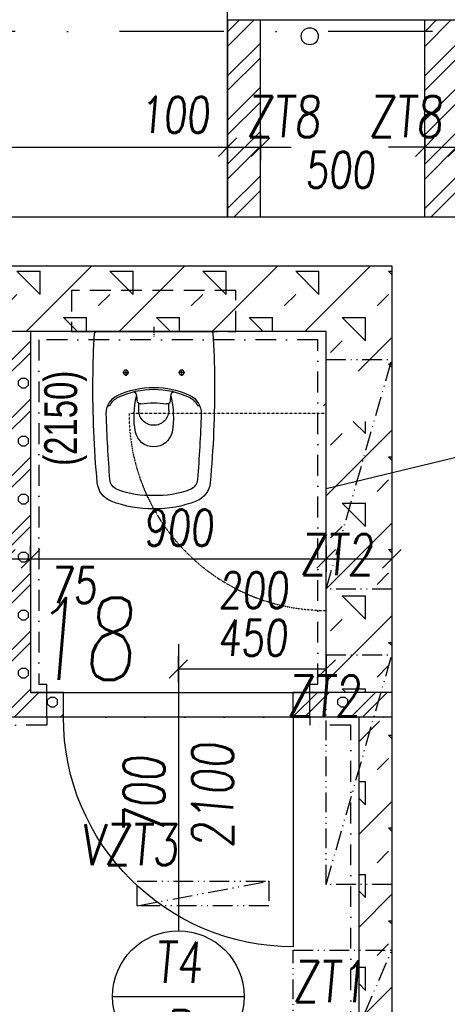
# Model space of a CAD drawing. Header units: millimetres. Extents: x 247761 to 294611, y 172579 to 236863.
# Tile 176 of 256: x 258978 to 260279, y 183490 to 186491. Entities that reach past the tile are written whole.
import ezdxf

# ---------------------------------------------------------------- set-up
doc = ezdxf.new("R2010")
doc.units = ezdxf.units.MM
for name, pattern in [('ACAD_ISO12W100', [22, 12, -3, 0.5, -3, 0.5, -3]), ('AM_DIN_G_W050', [13.75, 9.75, -1.5, 1, -1.5]), ('CK_Čerchovaná 50', [6, 3, -1.5, 0, -1.5]), ('ČERCHOVANÁ', [25.4, 12.7, -6.35, 0, -6.35]), ('ČÁRKOVANÁ', [19.05, 12.7, -6.35]), ('ČÁRKOVANÁ01-01', [2, 1, -1])]:
    doc.linetypes.add(name, pattern=pattern)
for name, color, linetype in [('KOTY 50', 7, 'Continuous'), ('KOTY-DVERE', 8, 'Continuous'), ('NOVA', 240, 'Continuous'), ('NOVÁ INTERIERY', 240, 'Continuous'), ('NOVÁ TENKÁ', 240, 'Continuous'), ('OBKLAD', 240, 'ČERCHOVANÁ'), ('OSY', 7, 'Continuous'), ('POPIS2', 2, 'Continuous'), ('PROSTUPY', 7, 'ACAD_ISO12W100'), ('SRAFA_NOVA', 10, 'Continuous'), ('TENKA', 4, 'Continuous'), ('TLUSTA', 2, 'Continuous'), ('ZARIZOVAKY', 8, 'Continuous'), ('ŠRAFA', 253, 'Continuous'), ('ŽB', 3, 'Continuous')]:
    doc.layers.add(name, color=color, linetype=linetype)
for name, color, linetype, plot in [('PLOCHY K PRONÁJMU', 200, 'Continuous', False), ('PLOCHY_MISTNOSTI', 180, 'Continuous', False), ('POMOCNA_ZU', 200, 'Continuous', False)]:
    doc.layers.add(name, color=color, linetype=linetype, plot=plot)
doc.layers.add('PROSTUPY_POPIS', color=7, linetype='ACAD_ISO12W100', true_color=0x00ff74)
doc.styles.add('CS-ROMANS', font='romans.shx', dxfattribs={"width": 0.75, "oblique": 5})
doc.styles.get("Standard").update_dxf_attribs({"font": 'arial.ttf'})
doc.dimstyles.new('A_KÓTA_50', dxfattribs={"dimtxt": 110, "dimasz": 2, "dimexe": 100, "dimexo": 1500, "dimgap": 40, "dimtad": 1, "dimrnd": 1, "dimdsep": 46, "dimtxsty": 'CS-ROMANS', "dimblk": 'KOT_CARA20', "dimcen": 45, "dimse1": 1, "dimse2": 1, "dimclrd": 256, "dimclre": 256, "dimclrt": 256, "dimadec": 0, "dimazin": 0, "dimtfac": 1, "dimtix": 1, "dimtmove": 2, "dimatfit": 3, "dimldrblk": 'OBLIQUE', "dimfxl": 0, "dimtolj": 1, "dimarcsym": 0})
pattern_1 = [(45, (209867.38, 46035.27), (-88.38835, 88.38835), []), (45, (209902.73, 46035.27), (-88.38835, 88.38835), []), (0, (210015.4, 46068.395), (88.38835, 88.38835), [12.5, -164.2767]), (45, (210027.9, 46068.4), (-88.38835, 88.38835), [12.5, -112.5]), (90, (210036.74, 46077.23), (-88.38835, 88.38835), [12.5, -164.2767]), (135, (210036.74, 46089.73), (-88.38835, -88.38835), [12.5, -112.5]), (0, (210015.4, 46098.57), (88.38835, 88.38835), [12.5, -164.2767]), (45, (210006.57, 46089.73), (-88.38835, 88.38835), [12.5, -112.5]), (90, (210006.565, 46077.23), (-88.38835, 88.38835), [12.5, -164.2767]), (135, (210015.4, 46068.4), (-88.38835, -88.38835), [12.5, -112.5])]

# ---------------------------------------------------------------- blocks, each defined once
blk = doc.blocks.new('A$C651C2564')
at = {"layer": 'PROSTUPY', "ltscale": 5}
for points in [[(3000, -6300), (3000, -5600), (3200, -5600), (3200, -6300)], [(3000, -7200), (3000, -6500), (3200, -6500), (3200, -7200)], [(2425, -7265), (2425, -7190), (2825, -7190), (2825, -7265)], [(2900, -8100), (2900, -7400), (3200, -7400), (3200, -8100)]]:
    blk.add_lwpolyline(points, close=True, dxfattribs=at)
for points in [[(3000, -6300), (3200, -5600)], [(3000, -7200), (3200, -6500)], [(2425, -7265), (2825, -7190)], [(2900, -8100), (3200, -7400)]]:
    blk.add_lwpolyline(points, dxfattribs=at)
at = {"layer": 'PROSTUPY_POPIS', "char_height": 125, "attachment_point": 6, "style": 'CS-ROMANS'}
for s, insert in [('\\A1;ZT8', (2982, -4860)), ('\\A1;ZT8', (3353.7, -4860)), ('\\A1;ZT2', (3144.4, -6195.4)), ('\\A1;ZT2', (3105.5, -6626.1)), ('\\A1;VZT3', (2549.3, -7079.1)), ('\\A1;ZT1', (3122.6, -7496.8))]:
    blk.add_mtext(s, dxfattribs=dict(at, insert=insert))
blk = doc.blocks.new('255109d')
for p, q in [((-226, 139.9), (-226.6, 136.4)), ((-240.1, 45.8), (-218.7, 45.8)), ((-240.1, -45.6), (-218.8, -45.6)), ((-226, -139.9), (-226.6, -136.4))]:
    blk.add_line(p, q)
at = {"color": 4, "linetype": 'AM_DIN_G_W050', "ltscale": 2}
for p, q in [((-125, 94.5), (-125, 75.5)), ((-115.5, 85), (-134.5, 85)), ((14.7, 0), (-14.6, 0)), ((-115.5, -85), (-134.5, -85)), ((-125, -94.5), (-125, -75.5))]:
    blk.add_line(p, q, dxfattribs=at)
blk.add_lwpolyline([(0, 175.3, 0.396878), (-4.7, 180.3, 0.013004), (-147.1, 185, 0.025385), (-460.6, 171.9, 0.282342), (-516.9, 129.6, 0.101012), (-540, 0, 0.101012), (-516.9, -129.6, 0.282342), (-460.6, -171.9, 0.025385), (-147.1, -185, 0.013016), (-4.6, -180.3, 0.3898), (0, -175.3)], format="xyb", close=True)
for centre in [(-125, 85), (-125, -85)]:
    blk.add_circle(centre, 7.5)
for centre, radius, start, end in [((-448.6, 98.5), 35, 94.5355, 159.2306), ((-102, -4356.5), 4503.4, 91.8907, 94.4491), ((-249, 84.5), 60, 25.396, 91.5044), ((-223.7, 135.9), 3, 169.7599, 243.74), ((-249, 84.5), 54.3, 25.396, 63.74), ((-210.5, 8.2), 289.7, 159.2403, 181.6777), ((-427, 0), 251.3, 0, 25.396), ((-427, 0), 257, 0, 25.396), ((-193.4, 63.2), 10, 279.5601, 355.2939), ((-294.3, 0.2), 56.9, 102.1151, 180.2071), ((-259.6, -216.4), 276.2, 76.7662, 99.7137), ((-240.1, 0.2), 45.6, 90, 180.2071), ((-210.2, 40.6), 10, 96.4253, 187.6248), ((-513.5, 0), 296.1, 0, 7.6248), ((-251.7, 409.2), 360.9, 276.4253, 279.5601), ((-210.5, -8.2), 289.7, 178.3223, 200.7597), ((-294.3, -0.2), 56.9, 179.7929, 257.8849), ((-240.1, -0.1), 45.6, 179.7929, 270), ((-513.5, 0), 296.1, 352.3752, 0), ((-427, 0), 251.3, 334.604, 0), ((-427, 0), 257, 334.604, 0), ((-259.6, 216.4), 276.2, 260.2863, 283.1947), ((-210.2, -40.6), 10, 172.3752, 263.5747), ((-251.7, -409.2), 360.9, 80.4399, 83.5747), ((-193.4, -63.2), 10, 4.7061, 80.4399), ((-448.6, -98.5), 35, 200.7694, 265.4645), ((-249, -84.5), 60, 268.4956, 334.604), ((-249, -84.5), 54.3, 296.26, 334.604), ((-102, 4356.5), 4503.4, 265.5509, 268.1093), ((-223.7, -135.9), 3, 116.26, 190.2401)]:
    blk.add_arc(centre, radius, start, end)
blk = doc.blocks.new('KOT_CARA20')
for p, q in [((0, 20), (0, -20)), ((0, 0), (-14.1, -14.1)), ((0, 0), (14.1, 14.1))]:
    blk.add_line(p, q)
blk = doc.blocks.new('*D160')
at = {"layer": 'Defpoints', "color": 0, "ltscale": 5, "transparency": 16777216}
for p in [(258935.5, 184990.3), (259010.5, 184990.3), (259010.5, 184847.5)]:
    blk.add_point(p, dxfattribs=at)
at = {"layer": 'KOTY 50', "lineweight": -2, "ltscale": 5, "transparency": 16777216}
for p, q in [((258933.5, 184847.5), (258931.5, 184847.5)), ((258935.5, 184847.5), (259010.5, 184847.5)), ((259012.5, 184847.5), (259014.5, 184847.5))]:
    blk.add_line(p, q, dxfattribs=at)
at = {"layer": 'KOTY 50', "lineweight": -2, "ltscale": 5, "transparency": 16777216, "xscale": 2, "yscale": 2, "zscale": 2}
blk.add_blockref('KOT_CARA20', (258935.5, 184847.5), dxfattribs=at)
at = {"layer": 'KOTY 50', "lineweight": -2, "ltscale": 5, "transparency": 16777216, "xscale": 2, "yscale": 2, "zscale": 2, "rotation": 180}
blk.add_blockref('KOT_CARA20', (259010.5, 184847.5), dxfattribs=at)
at = {"layer": 'KOTY 50', "ltscale": 5, "transparency": 16777216, "insert": (259140.4, 184767.1), "char_height": 110, "attachment_point": 5, "style": 'CS-ROMANS'}
blk.add_mtext('\\A1;75', dxfattribs=at)
blk = doc.blocks.new('_OBLIQUE')
at = {"color": 0, "linetype": 'ByBlock', "ltscale": 15}
blk.add_line((-0.5, -0.5), (0.5, 0.5), dxfattribs=at)
blk = doc.blocks.new('*D161')
at = {"layer": 'Defpoints', "color": 0, "ltscale": 5, "transparency": 16777216}
for p in [(259010.5, 184990.3), (259910.5, 184990.3), (259910.5, 184847.5)]:
    blk.add_point(p, dxfattribs=at)
at = {"layer": 'KOTY 50', "lineweight": -2, "ltscale": 5, "transparency": 16777216}
blk.add_line((259012.5, 184847.5), (259908.5, 184847.5), dxfattribs=at)
at = {"layer": 'KOTY 50', "lineweight": -2, "ltscale": 5, "transparency": 16777216, "xscale": 2, "yscale": 2, "zscale": 2, "rotation": 180}
blk.add_blockref('KOT_CARA20', (259010.5, 184847.5), dxfattribs=at)
at = {"layer": 'KOTY 50', "lineweight": -2, "ltscale": 5, "transparency": 16777216, "xscale": 2, "yscale": 2, "zscale": 2}
blk.add_blockref('KOT_CARA20', (259910.5, 184847.5), dxfattribs=at)
at = {"layer": 'KOTY 50', "ltscale": 5, "transparency": 16777216, "insert": (259460.5, 184942.5), "char_height": 110, "attachment_point": 5, "style": 'CS-ROMANS'}
blk.add_mtext('\\A1;900', dxfattribs=at)
blk = doc.blocks.new('*D162')
at = {"layer": 'Defpoints', "color": 0, "ltscale": 5, "transparency": 16777216}
for p in [(259910.5, 184990.3), (260110.5, 184960.9), (260110.5, 184847.5)]:
    blk.add_point(p, dxfattribs=at)
at = {"layer": 'KOTY 50', "lineweight": -2, "ltscale": 5, "transparency": 16777216}
blk.add_line((259912.5, 184847.5), (260108.5, 184847.5), dxfattribs=at)
at = {"layer": 'KOTY 50', "lineweight": -2, "ltscale": 5, "transparency": 16777216, "xscale": 2, "yscale": 2, "zscale": 2, "rotation": 180}
blk.add_blockref('KOT_CARA20', (259910.5, 184847.5), dxfattribs=at)
at = {"layer": 'KOTY 50', "lineweight": -2, "ltscale": 5, "transparency": 16777216, "xscale": 2, "yscale": 2, "zscale": 2}
blk.add_blockref('KOT_CARA20', (260110.5, 184847.5), dxfattribs=at)
at = {"layer": 'KOTY 50', "ltscale": 5, "transparency": 16777216, "insert": (259688.8, 184751.9), "char_height": 110, "attachment_point": 5, "style": 'CS-ROMANS'}
blk.add_mtext('\\A1;200', dxfattribs=at)
blk = doc.blocks.new('*D166')
at = {"layer": 'Defpoints', "color": 0, "ltscale": 5, "transparency": 16777216}
for p in [(259610.5, 186102.6), (256910.5, 186069), (259610.5, 186069)]:
    blk.add_point(p, dxfattribs=at)
at = {"layer": 'KOTY 50', "lineweight": -2, "ltscale": 5, "transparency": 16777216}
blk.add_line((256912.5, 186102.6), (259608.5, 186102.6), dxfattribs=at)
at = {"layer": 'KOTY 50', "lineweight": -2, "ltscale": 5, "transparency": 16777216, "xscale": 2, "yscale": 2, "zscale": 2, "rotation": 180}
blk.add_blockref('KOT_CARA20', (256910.5, 186102.6), dxfattribs=at)
at = {"layer": 'KOTY 50', "lineweight": -2, "ltscale": 5, "transparency": 16777216, "xscale": 2, "yscale": 2, "zscale": 2}
blk.add_blockref('KOT_CARA20', (259610.5, 186102.6), dxfattribs=at)
at = {"layer": 'KOTY 50', "ltscale": 5, "transparency": 16777216, "insert": (258260.5, 186197.6), "char_height": 110, "attachment_point": 5, "style": 'CS-ROMANS'}
blk.add_mtext('\\A1;2700', dxfattribs=at)
blk = doc.blocks.new('*D167')
at = {"layer": 'Defpoints', "color": 0, "ltscale": 5, "transparency": 16777216}
for p in [(259710.5, 186102.6), (259610.5, 186069), (259710.5, 185995.6)]:
    blk.add_point(p, dxfattribs=at)
at = {"layer": 'KOTY 50', "lineweight": -2, "ltscale": 5, "transparency": 16777216}
blk.add_line((259612.5, 186102.6), (259708.5, 186102.6), dxfattribs=at)
at = {"layer": 'KOTY 50', "lineweight": -2, "ltscale": 5, "transparency": 16777216, "xscale": 2, "yscale": 2, "zscale": 2, "rotation": 180}
blk.add_blockref('KOT_CARA20', (259610.5, 186102.6), dxfattribs=at)
at = {"layer": 'KOTY 50', "lineweight": -2, "ltscale": 5, "transparency": 16777216, "xscale": 2, "yscale": 2, "zscale": 2}
blk.add_blockref('KOT_CARA20', (259710.5, 186102.6), dxfattribs=at)
at = {"layer": 'KOTY 50', "ltscale": 5, "transparency": 16777216, "insert": (259448.8, 186200.8), "char_height": 110, "attachment_point": 5, "style": 'CS-ROMANS'}
blk.add_mtext('\\A1;100', dxfattribs=at)
blk = doc.blocks.new('*D168')
at = {"layer": 'Defpoints', "color": 0, "ltscale": 5, "transparency": 16777216}
for p in [(260210.5, 186102.6), (259710.5, 185995.6), (260210.5, 185997.6)]:
    blk.add_point(p, dxfattribs=at)
at = {"layer": 'KOTY 50', "lineweight": -2, "ltscale": 5, "transparency": 16777216}
for p, q in [((259712.5, 186102.6), (259804, 186102.6)), ((260208.5, 186102.6), (260099.8, 186102.6))]:
    blk.add_line(p, q, dxfattribs=at)
at = {"layer": 'KOTY 50', "lineweight": -2, "ltscale": 5, "transparency": 16777216, "xscale": 2, "yscale": 2, "zscale": 2, "rotation": 180}
blk.add_blockref('KOT_CARA20', (259710.5, 186102.6), dxfattribs=at)
at = {"layer": 'KOTY 50', "lineweight": -2, "ltscale": 5, "transparency": 16777216, "xscale": 2, "yscale": 2, "zscale": 2}
blk.add_blockref('KOT_CARA20', (260210.5, 186102.6), dxfattribs=at)
at = {"layer": 'KOTY 50', "ltscale": 5, "transparency": 16777216, "insert": (259951.9, 186033.2), "char_height": 110, "attachment_point": 5, "style": 'CS-ROMANS'}
blk.add_mtext('\\A1;500', dxfattribs=at)
blk = doc.blocks.new('*D169')
at = {"layer": 'Defpoints', "color": 0, "ltscale": 5, "transparency": 16777216}
for p in [(260310.5, 186102.6), (260210.5, 185997.6), (260310.5, 186007.3)]:
    blk.add_point(p, dxfattribs=at)
at = {"layer": 'KOTY 50', "lineweight": -2, "ltscale": 5, "transparency": 16777216}
blk.add_line((260212.5, 186102.6), (260308.5, 186102.6), dxfattribs=at)
at = {"layer": 'KOTY 50', "lineweight": -2, "ltscale": 5, "transparency": 16777216, "xscale": 2, "yscale": 2, "zscale": 2, "rotation": 180}
blk.add_blockref('KOT_CARA20', (260210.5, 186102.6), dxfattribs=at)
at = {"layer": 'KOTY 50', "lineweight": -2, "ltscale": 5, "transparency": 16777216, "xscale": 2, "yscale": 2, "zscale": 2}
blk.add_blockref('KOT_CARA20', (260310.5, 186102.6), dxfattribs=at)
at = {"layer": 'KOTY 50', "ltscale": 5, "transparency": 16777216, "insert": (260462.8, 186195.3), "char_height": 110, "attachment_point": 5, "style": 'CS-ROMANS'}
blk.add_mtext('\\A1;100', dxfattribs=at)
blk = doc.blocks.new('*D330')
at = {"layer": 'Defpoints', "color": 0, "ltscale": 5, "transparency": 16777216}
for p in [(259460.5, 184511.9), (259910.5, 184511.9), (259910.5, 184511.9)]:
    blk.add_point(p, dxfattribs=at)
at = {"layer": 'KOTY 50', "lineweight": -2, "ltscale": 5, "transparency": 16777216}
blk.add_line((259462.5, 184511.9), (259908.5, 184511.9), dxfattribs=at)
at = {"layer": 'KOTY 50', "lineweight": -2, "ltscale": 5, "transparency": 16777216, "xscale": 2, "yscale": 2, "zscale": 2, "rotation": 180}
blk.add_blockref('KOT_CARA20', (259460.5, 184511.9), dxfattribs=at)
at = {"layer": 'KOTY 50', "lineweight": -2, "ltscale": 5, "transparency": 16777216, "xscale": 2, "yscale": 2, "zscale": 2}
blk.add_blockref('KOT_CARA20', (259910.5, 184511.9), dxfattribs=at)
at = {"layer": 'KOTY 50', "ltscale": 5, "transparency": 16777216, "insert": (259685.5, 184606.9), "char_height": 110, "attachment_point": 5, "style": 'CS-ROMANS'}
blk.add_mtext('\\A1;450', dxfattribs=at)

msp = doc.modelspace()

# ---------------------------------------------------------------- hatches: boundary and pattern name
at = {"layer": 'SRAFA_NOVA', "ltscale": 300}
h = msp.add_hatch(dxfattribs=at)
h.set_pattern_fill('ZDIVO-LEHCENE', color=256, scale=25)
h.set_pattern_definition(pattern_1)
h.paths.add_polyline_path([(260110.517, 184440.258), (259810.519, 184440.259), (259810.519, 184365.259), (260110.517, 184365.259)])
at = {"layer": 'ŠRAFA'}
h = msp.add_hatch(dxfattribs=at)
h.set_pattern_fill('ANSI32', color=256, scale=50)
h.set_pattern_definition([(45, (51199.52, 0), (-67.35192, 67.35192), []), (45, (51244.42, 0), (-67.35192, 67.35192), [])])
h.paths.add_polyline_path([(259610.517, 185890.259), (259710.517, 185890.259), (259710.517, 186490.259), (259610.517, 186490.259)])
h = msp.add_hatch(dxfattribs=at)
h.set_pattern_fill('ANSI32', color=256, scale=50)
h.set_pattern_definition([(45, (51799.52, 9e-11), (-67.35192, 67.35192), []), (45, (51844.42, 9e-11), (-67.35192, 67.35192), [])])
h.paths.add_polyline_path([(260210.517, 185890.259), (260310.517, 185890.259), (260310.517, 186490.259), (260210.517, 186490.259)])
h = msp.add_hatch(dxfattribs=at)
h.set_pattern_fill('PERLITBETON', color=256, scale=50)
h.set_pattern_definition([(45, (132503.07, 46035.27), (-141.42136, 141.42136), []), (45, (132644.5, 46035.27), (-141.42136, 141.42136), [50, -150]), (135, (132750.56, 46070.63), (-141.42136, -141.42136), [100, -100]), (0, (132679.85, 46141.34), (141.42136, 141.42136), [70.71068, -212.13203]), (90, (132750.56, 46070.63), (-141.42136, 141.42136), [70.71068, -212.13203])])
h.paths.add_polyline_path([(257960.517, 185740.259), (256910.517, 185740.259), (256910.517, 185590.259), (257960.517, 185590.259)])
h.paths.add_polyline_path([(258235.517, 185665.259), (258735.517, 185665.259), (258735.517, 185540.259), (259135.517, 185540.259), (259135.517, 185665.259), (259635.517, 185665.259), (259635.517, 185540.259), (259910.517, 185540.259), (259910.517, 184440.259), (260110.517, 184440.259), (260110.517, 185740.259), (258035.517, 185740.259), (258035.517, 185540.259), (258235.517, 185540.259)])
h.paths.add_polyline_path([(258735.517, 185665.259), (258235.517, 185665.259), (258235.517, 185540.259), (258735.517, 185540.259)], flags=17)
h.paths.add_polyline_path([(259635.517, 185665.259), (259135.517, 185665.259), (259135.517, 185540.259), (259635.517, 185540.259)], flags=17)
h.paths.add_polyline_path([(260110.517, 184365.259), (260010.517, 184365.259), (260010.517, 181855.259), (260110.517, 181855.259)])
h.paths.add_polyline_path([(259897.411, 185266.408), (260097.411, 185266.408), (260114.455, 185419.973), (259914.455, 185419.973)])
h.paths.add_polyline_path([(260096.464, 184350.933), (260096.417, 184363.462), (260010.517, 184371.55), (260010.565, 184359.021)])
h.paths.add_polyline_path([(259811.935, 182360.497), (260276.22, 182360.497)])
at = {"layer": 'ŠRAFA', "ltscale": 300}
h = msp.add_hatch(dxfattribs=at)
h.set_pattern_fill('ZDIVO-LEHCENE', color=256, scale=25)
h.set_pattern_definition(pattern_1)
h.paths.add_polyline_path([(259010.517, 185540.258), (258935.517, 185540.259), (258935.517, 184440.259), (258835.52, 184440.259), (258835.517, 184365.259), (259110.519, 184365.259), (259110.519, 184440.259), (259010.517, 184440.259)])

# ---------------------------------------------------------------- linework, layer by layer
at = {"layer": 'KOTY-DVERE', "ltscale": 5}
msp.add_line((260453.772, 185192.136), (259910.517, 185060.777), dxfattribs=at)
at = {"layer": 'KOTY-DVERE'}
for p, q in [((259460.519, 184587.602), (259460.519, 183713.921)), ((259260.519, 183513.921), (259660.519, 183513.921))]:
    msp.add_line(p, q, dxfattribs=at)
msp.add_circle((259460.519, 183513.921), 200, dxfattribs=at)
at = {"layer": 'NOVA', "ltscale": 5}
for p, q in [((259610.517, 185890.259), (259610.517, 186490.259)), ((259710.517, 185890.259), (259710.517, 186490.259)), ((260210.517, 185890.259), (260210.517, 186490.259))]:
    msp.add_line(p, q, dxfattribs=at)
at = {"layer": 'NOVA'}
for p, q in [((259910.517, 185540.259), (258035.517, 185540.259)), ((259010.517, 185540.259), (259010.517, 184440.259)), ((259110.519, 184440.259), (259010.517, 184440.259)), ((259110.519, 184365.259), (258835.519, 184365.259)), ((260110.517, 184365.259), (259810.519, 184365.259)), ((260010.517, 181855.259), (260010.517, 184365.259))]:
    msp.add_line(p, q, dxfattribs=at)
at = {"layer": 'NOVA', "color": 1, "true_color": 0xf00000}
for p, q in [((259910.517, 184440.259), (259910.517, 185540.259)), ((260110.517, 184440.259), (259810.519, 184440.259))]:
    msp.add_line(p, q, dxfattribs=at)
at = {"layer": 'NOVA'}
for points in [[(259060.519, 184365.259), (259060.519, 184440.259)], [(259860.519, 184365.259), (259860.519, 184440.259)]]:
    msp.add_lwpolyline(points, dxfattribs=at)
msp.add_lwpolyline([(259810.516, 184365.259), (259810.516, 183665.259, -0.41421356), (259110.516, 184365.259)], format="xyb", dxfattribs=at)
msp.add_circle((259860.517, 186440.259), 26, dxfattribs=at)
at = {"layer": 'NOVÁ INTERIERY', "linetype": 'ČÁRKOVANÁ01-01', "ltscale": 0.05}
msp.add_line((259910.517, 185290.259), (259310.517, 185290.259), dxfattribs=at)
msp.add_arc((259910.517, 185290.259), 600, 180, 270, dxfattribs=at)
at = {"layer": 'NOVÁ TENKÁ', "linetype": 'CK_Čerchovaná 50', "ltscale": 20}
for p, q in [((259110.519, 184440.259), (259810.519, 184440.259)), ((259810.024, 184365.259), (259110.519, 184365.259))]:
    msp.add_line(p, q, dxfattribs=at)
at = {"layer": 'OBKLAD', "ltscale": 5}
for p, q in [((259060.518, 184440.259), (259060.518, 184465.259)), ((259860.519, 184440.259), (259860.519, 184465.259)), ((259060.519, 184365.259), (259060.519, 184340.259)), ((259860.519, 184365.259), (259860.519, 184340.259))]:
    msp.add_line(p, q, dxfattribs=at)
for points in [[(259860.519, 184465.259), (259885.517, 184465.259), (259885.517, 185515.259), (259035.517, 185515.259), (259035.517, 184465.259), (259060.518, 184465.259)], [(259060.519, 184340.259), (258885.519, 184340.259)], [(259685.517, 181880.259), (259985.517, 181880.259), (259985.517, 184340.259), (259860.519, 184340.259)]]:
    msp.add_lwpolyline(points, dxfattribs=at)
at = {"layer": 'OSY', "linetype": 'ČERCHOVANÁ', "ltscale": 25}
msp.add_line((276747.073, 186455.259), (249108.101, 186455.259), dxfattribs=at)
at = {"layer": 'PLOCHY K PRONÁJMU', "ltscale": 5}
msp.add_lwpolyline([(256510.517, 181455.259), (256910.517, 181455.259), (256910.517, 185740.259), (260110.517, 185740.259), (260110.517, 181855.259), (259735.517, 181855.259), (258785.517, 181855.259), (257860.517, 181855.259), (257860.517, 181655.259), (258785.517, 181655.259), (258785.517, 181855.259), (259735.517, 181855.259), (259735.517, 181655.259), (262810.517, 181655.259), (262810.517, 181455.259), (263210.517, 181455.259), (263210.517, 181655.259), (269110.517, 181655.259)], dxfattribs=at)
at = {"layer": 'PLOCHY_MISTNOSTI', "ltscale": 5}
for points in [[(256910.517, 185890.259), (259610.517, 185890.259), (259610.517, 191055.308), (256910.517, 191055.308)], [(259010.517, 184440.259), (259910.517, 184440.259), (259910.517, 185540.259), (259010.517, 185540.259)], [(258660.517, 181855.259), (260010.517, 181855.259), (260010.517, 184365.259), (258035.517, 184365.259), (258035.517, 183555.259), (258660.517, 183555.259), (258660.517, 181855.259)]]:
    msp.add_lwpolyline(points, close=True, dxfattribs=at)
at = {"layer": 'TENKA'}
msp.add_line((259610.517, 186490.259), (259610.517, 185890.259), dxfattribs=at)
msp.add_line((259610.517, 186490.259), (259610.517, 185890.259), dxfattribs=at)
at = {"layer": 'TLUSTA'}
for p, q in [((259610.517, 186490.259), (260310.517, 186490.259)), ((259835.517, 185540.259), (259565.517, 185540.259))]:
    msp.add_line(p, q, dxfattribs=at)
msp.add_lwpolyline([(259610.517, 186490.259), (259610.517, 186690.259)], dxfattribs=at)
at = {"layer": 'TLUSTA', "color": 1, "true_color": 0xf00000}
for points in [[(259110.519, 184365.259), (259110.519, 184440.259)], [(259810.519, 184365.259), (259810.519, 184440.259)]]:
    msp.add_lwpolyline(points, dxfattribs=at)
at = {"layer": 'ZARIZOVAKY', "linetype": 'ČÁRKOVANÁ', "ltscale": 5}
msp.add_lwpolyline([(259635.517, 185540.259), (259635.517, 185665.259), (259135.517, 185665.259), (259135.517, 185540.259)], close=True, dxfattribs=at)
at = {"layer": 'ŽB'}
for p, q in [((256910.517, 185890.259), (260310.517, 185890.259)), ((256910.517, 185740.259), (260110.517, 185740.259)), ((260110.517, 185740.259), (260110.517, 181855.259))]:
    msp.add_line(p, q, dxfattribs=at)

# ---------------------------------------------------------------- block references
at = {"layer": 'POMOCNA_ZU'}
msp.add_blockref('A$C651C2564', (256910.517, 191055.259), dxfattribs=at)
at = {"layer": 'ZARIZOVAKY', "xscale": -1, "rotation": 270}
msp.add_blockref('255109d', (259385.569, 185540.259), dxfattribs=at)

# ---------------------------------------------------------------- texts
at = {"layer": 'KOTY-DVERE', "insert": (259460.519, 184125.783), "char_height": 125, "attachment_point": 5, "rotation": 90, "style": 'CS-ROMANS'}
msp.add_mtext('\\A1;700\\P2100', dxfattribs=at)
at = {"layer": 'KOTY-DVERE', "insert": (259460.519, 183513.921), "char_height": 125, "attachment_point": 5, "style": 'CS-ROMANS'}
msp.add_mtext_dynamic_manual_height_columns('T4\\PP', width=125, gutter_width=12.5, heights=[0], dxfattribs=at)
at = {"layer": 'OBKLAD', "color": 10, "ltscale": 15, "insert": (259052.262, 185131.107), "char_height": 100, "attachment_point": 1, "rotation": 90}
msp.add_mtext_dynamic_manual_height_columns('{\\Fcs_romns|c0;\\W0.75;(2150)}', width=295.05305, gutter_width=12.5, heights=[0], dxfattribs=at)
at = {"layer": 'POPIS2', "ltscale": 15, "style": 'CS-ROMANS', "oblique": 5, "width": 0.75}
msp.add_text('18', height=250, dxfattribs=at).set_placement((259008.198, 184478.562))

# ---------------------------------------------------------------- dimensions: what is measured, and where the dimension line sits
at = {"layer": 'KOTY 50', "ltscale": 5}
for base, p1, p2, picture, middle in [((259610.517, 186102.624), (256910.517, 186068.972), (259610.517, 186068.972), '*D166', (258260.517, 186197.624)), ((259910.517, 184847.493), (259010.517, 184990.259), (259910.517, 184990.259), '*D161', (259460.517, 184942.493)), ((259910.517, 184511.938), (259460.517, 184511.938), (259910.517, 184511.938), '*D330', (259685.517, 184606.938))]:
    dim = msp.add_linear_dim(base=base, p1=p1, p2=p2, dimstyle='A_KÓTA_50', dxfattribs=at)
    dim.commit()
    dim.dimension.update_dxf_attribs({"geometry": picture, "text_midpoint": middle})
for base, p1, p2, picture, middle in [((259710.517, 186102.624), (259610.517, 186068.972), (259710.517, 185995.641), '*D167', (259448.839, 186200.772)), ((260310.517, 186102.624), (260210.517, 185997.584), (260310.517, 186007.301), '*D169', (260462.764, 186195.291)), ((260210.517, 186102.624), (259710.517, 185995.641), (260210.517, 185997.584), '*D168', (259951.855, 186033.17)), ((259010.517, 184847.493), (258935.517, 184990.259), (259010.517, 184990.259), '*D160', (259140.41, 184767.131)), ((260110.517, 184847.493), (259910.517, 184990.259), (260110.517, 184960.874), '*D162', (259688.779, 184751.944))]:
    dim = msp.add_linear_dim(base=base, p1=p1, p2=p2, dimstyle='A_KÓTA_50', dxfattribs=at)
    dim.commit()
    dim.dimension.update_dxf_attribs({"geometry": picture, "text_midpoint": middle, "dimtype": 128})

doc.saveas('drawing.dxf')
